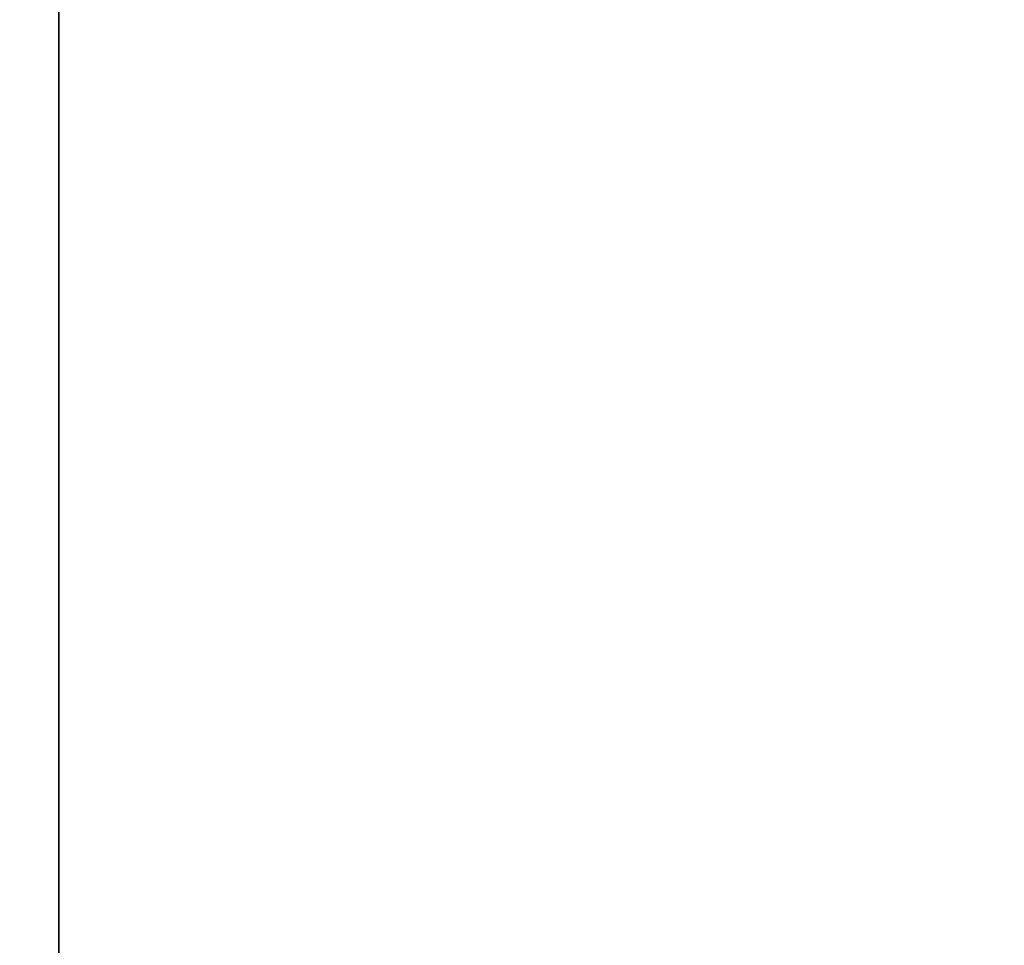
# Model space of a CAD drawing. Header units: millimetres. Extents: x 549 to 1049, y -22 to 79.
# Tile 92 of 127: x 664.6409 to 664.6606, y 47.9899 to 48.0084. Entities that reach past the tile are written whole.
import ezdxf

# ---------------------------------------------------------------- set-up
doc = ezdxf.new("R2010")
doc.units = ezdxf.units.MM
doc.header["$LTSCALE"] = 41.718519
doc.layers.add('34', color=7, linetype='CONTINUOUS')
doc.layers.add('35', color=7, linetype='CONTINUOUS')

msp = doc.modelspace()

# ---------------------------------------------------------------- linework, layer by layer
at = {"layer": '34', "color": 44, "linetype": 'Continuous', "true_color": 0x8c7500}
for points in [[(664.862095, 77.39743, 131.826909), (658.100553, -22.00257, 136.280606), (658.100553, 77.39743, 136.280606), (664.862095, 77.39743, 131.826909)], [(664.862095, -22.00257, 131.826909), (658.100553, -22.00257, 136.280606), (664.862095, 77.39743, 131.826909), (664.862095, -22.00257, 131.826909)]]:
    msp.add_3dface(points, dxfattribs=at)
at = {"layer": '35', "color": 44, "linetype": 'Continuous', "true_color": 0x8c7500}
for points in [[(657.884781, -22.00257, 549.182616), (664.641665, -22.00257, 553.643377), (657.884781, 77.39743, 549.182616), (657.884781, -22.00257, 549.182616)], [(657.884781, 77.39743, 549.182616), (664.641665, -22.00257, 553.643377), (664.641665, 77.39743, 553.643377), (657.884781, 77.39743, 549.182616)], [(664.641665, 77.39743, 553.643377), (671.539453, -22.00257, 557.882998), (671.539453, 77.39743, 557.882998), (664.641665, 77.39743, 553.643377)], [(664.641665, -22.00257, 553.643377), (671.539453, -22.00257, 557.882998), (664.641665, 77.39743, 553.643377), (664.641665, -22.00257, 553.643377)]]:
    msp.add_3dface(points, dxfattribs=at)

doc.saveas('drawing.dxf')
